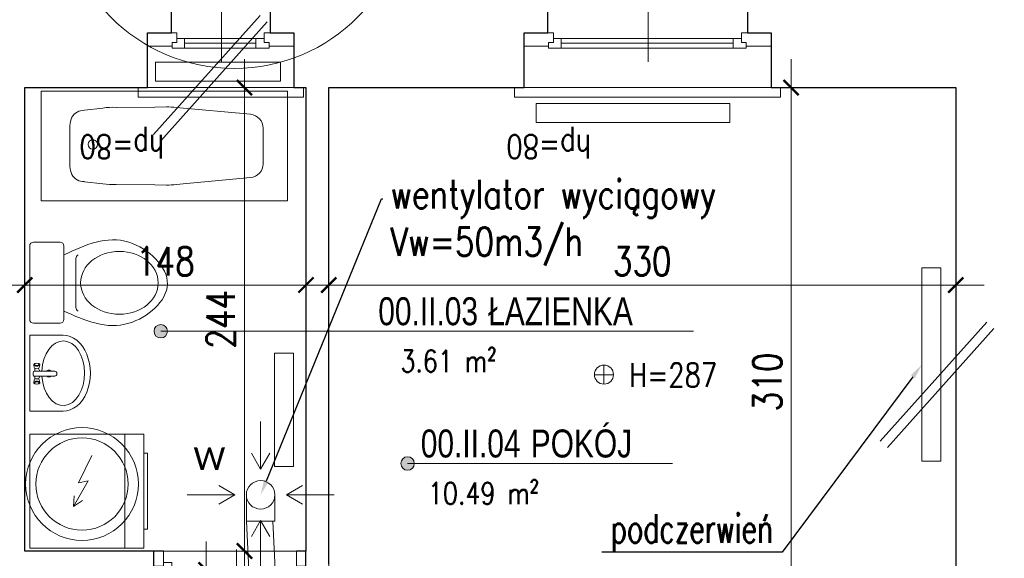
# Model space of a CAD drawing. Header units: millimetres. Extents: x 284606 to 569416, y -192995 to -95103.
# Tile 115 of 178: x 298947 to 299465, y -104061 to -103777. Entities that reach past the tile are written whole.
import ezdxf
from ezdxf import colors
from ezdxf.entities.mleader import LeaderData, LeaderLine
from ezdxf.enums import TextEntityAlignment as Align
from ezdxf.lldxf.tags import DXFTag
from ezdxf.math import Vec2, Vec3

# ---------------------------------------------------------------- set-up
doc = ezdxf.new("R2010")
doc.units = ezdxf.units.MM
doc.linetypes.add('HIDDEN', pattern=[9.525, 6.35, -3.175])
doc.layers.get('0').update_dxf_attribs({"lineweight": 0})
for name, color, linetype, lineweight in [('!STR_Elewacje 0.15', 10, 'Continuous', 15), ('!STR_Konstrukcja 0.20', 200, 'Continuous', 20), ('!STR_Konstrukcja 0.30', 64, 'Continuous', 30), ('!STR_Ocieplenie 0.05', 1, 'Continuous', 5), ('!STR_Opisy 0.09', 8, 'Continuous', 9), ('!STR_Przerywana 0.09', 8, 'HIDDEN', 9), ('!STR_Stolarka drzwiowa', 30, 'Continuous', 15), ('!STR_Stolarka okienna', 72, 'Continuous', 15), ('!STR_Wymiarowanie', 254, 'Continuous', 9)]:
    doc.layers.add(name, color=color, linetype=linetype, lineweight=lineweight)
doc.layers.add('!STR_Obrysy pomieszczeń', color=215, linetype='Continuous', lineweight=9, plot=False)
doc.layers.add('!STR_Wentylacja', color=7, linetype='Continuous', lineweight=15, true_color=0x3399ff)
doc.layers.add('EKO Wyposażenie', color=7, linetype='Continuous', lineweight=5, true_color=0x919191)
doc.styles.add('AB_Arial', font='NirmalaS.ttf')
doc.styles.add('EKO 1-10', font='romans.shx', dxfattribs={"width": 0.8, "height": 15})
doc.styles.add('EKO 1-5', font='romans.shx', dxfattribs={"width": 0.8, "height": 10})
doc.styles.add('j-romans', font='romans.shx', dxfattribs={"width": 0.7})
doc.styles.get("Standard").update_dxf_attribs({"font": 'calibri.ttf'})
tags = doc.linetypes.add('DASH', pattern=[15, 10, -5]).pattern_tags.tags
tags[6:7] = [DXFTag(74, 4), DXFTag(75, 0), DXFTag(340, '0'), DXFTag(46, 0.0), DXFTag(50, 0.0), DXFTag(44, 0.0), DXFTag(45, 0.0)]
tags[4:5] = [DXFTag(74, 4), DXFTag(75, 0), DXFTag(340, '0'), DXFTag(46, 0.0), DXFTag(50, 0.0), DXFTag(44, 0.0), DXFTag(45, 0.0)]
doc.dimstyles.new('EKO wymiar 1-10', dxfattribs={"dimtxt": 15, "dimasz": 8, "dimexe": 15, "dimexo": 15, "dimgap": 5, "dimtad": 1, "dimdec": 0, "dimtxsty": 'EKO 1-10', "dimblk": 'ARCHTICK', "dimcen": 10, "dimdle": 15, "dimclrd": 256, "dimclre": 256, "dimclrt": 256, "dimazin": 2, "dimtfac": 1, "dimtdec": 0, "dimtmove": 2, "dimatfit": 3, "dimldrblk": 'ARCHTICK', "dimfxl": 15, "dimfxlon": 1, "dimlwd": -1, "dimlwe": -1, "dimarcsym": 0})

# ---------------------------------------------------------------- blocks, each defined once
blk = doc.blocks.new('*U164')
at = {"layer": '!STR_Opisy 0.09', "linetype": 'Continuous'}
blk.add_line((0, 32.11), (0, -89.22), dxfattribs=at)
at = {"layer": '!STR_Opisy 0.09', "linetype": 'Continuous', "style": 'EKO 1-5', "width": 0.8}
blk.add_attdef('SZER', text='', height=12.5, rotation=270, dxfattribs=at).set_placement((0, 0), align=Align.BOTTOM_CENTER)
at = {"layer": '!STR_Opisy 0.09', "ltscale": 0.7, "style": 'EKO 1-5', "width": 0.8}
blk.add_attdef('WYS', text='', height=12.5, rotation=270, dxfattribs=at).set_placement((-10.53, 0), align=Align.MIDDLE_CENTER)
at = {"layer": '!STR_Opisy 0.09', "linetype": 'Continuous', "style": 'EKO 1-5', "width": 0.8}
blk.add_attdef('HP=', (30.1, -127.68), '', height=12.5, rotation=180, dxfattribs=at)
blk = doc.blocks.new('*U103')
for p, q in [((-2.13, 79.94), (-181.88, 70.34)), ((2.13, 0.06), (-2.13, 79.94)), ((-181.88, 70.34), (-177.61, -9.55)), ((-56.24, 65.26), (-84.32, 64)), ((-32.86, 64.38), (-46.34, 65.29)), ((-99.85, 62.8), (-153.94, 54.97)), ((-92.99, 63.65), (-84.32, 64)), ((-20.77, 38.89), (-21.57, 53.76)), ((-162.64, 44.36), (-161.95, 31.35)), ((-20.77, 38.89), (-19.98, 24.02)), ((-161.25, 18.34), (-161.95, 31.35)), ((-96.85, 6.69), (-151.47, 8.71)), ((-53.23, 8.9), (-81.28, 7.15)), ((-30.08, 12.26), (-43.38, 9.91)), ((-177.61, -9.55), (2.13, 0.06)), ((-89.95, 6.58), (-81.28, 7.15))]:
    blk.add_line(p, q)
blk.add_circle((-37.66, 39.13), 3.43)
for centre, radius, start, end in [((-51.09, 13.21), 52.3, 84.78524, 95.65302), ((-91.26, 21.29), 42.39, 92.34181, 101.68614), ((-32.05, 54.13), 10.27, 33.03484, 94.54846), ((-38.84, 51.65), 17.4, 6.97748, 27.69222), ((-152.48, 44.9), 10.17, 98.23906, 183.05821), ((-37.38, 24.28), 17.4, 338.42497, 359.13898), ((-151.09, 18.88), 10.17, 183.05823, 267.87739), ((-30.36, 22.53), 10.27, 271.56797, 333.08279), ((-53.65, 61.19), 52.3, 270.46346, 281.33124), ((-92.74, 48.88), 42.39, 264.43034, 273.77466)]:
    blk.add_arc(centre, radius, start, end)
blk = doc.blocks.new('*U174')
at = {"layer": '!STR_Konstrukcja 0.20', "linetype": 'Continuous', "lineweight": 15}
for points in [[(8.12, 45.81), (0.62, 45.81), (0.62, 53.31), (67.62, 53.31), (67.62, 45.81), (60.12, 45.81)], [(-4.38, 0.81), (-9.38, 0.81), (-9.38, -4.19), (77.62, -4.19), (77.62, 0.81), (72.62, 0.81)]]:
    blk.add_lwpolyline(points, dxfattribs=at)
at = {"layer": '!STR_Konstrukcja 0.30', "ltscale": 2}
for points in [[(-4.38, 0.81), (-4.38, 29.68), (8.12, 29.68), (8.12, 45.81)], [(60.12, 45.81), (60.12, 29.68), (72.62, 29.68), (72.62, 0.81)]]:
    blk.add_lwpolyline(points, dxfattribs=at)
at = {"layer": '!STR_Przerywana 0.09', "ltscale": 2}
for points in [[(8.12, 45.81), (60.12, 45.81)], [(-4.38, 0.81), (72.62, 0.81)]]:
    blk.add_lwpolyline(points, dxfattribs=at)
at = {"layer": '!STR_Stolarka okienna', "ltscale": 0.3}
for points in [[(-4.38, 22.64), (-4.38, 29.68), (11.02, 29.68), (11.02, 24.55), (8.52, 24.55), (8.52, 22.64), (-4.38, 22.64)], [(59.55, 21.56), (59.55, 24.55), (57.05, 24.55), (57.05, 26.7), (11.02, 26.7), (11.02, 24.55), (8.52, 24.55), (8.52, 21.56), (59.55, 21.56)], [(15.12, 26.7), (15.12, 21.56)], [(52.62, 21.56), (52.62, 26.7)], [(72.62, 22.64), (72.62, 29.68), (57.05, 29.68), (57.05, 24.55), (59.55, 24.55), (59.55, 22.64), (72.62, 22.64)], [(52.62, 24.13), (15.12, 24.13)]]:
    blk.add_lwpolyline(points, dxfattribs=at)
blk = doc.blocks.new('*U101')
for p, q in [((30, 30), (30, -30)), ((30, 30), (90, 30)), ((80, 30), (80, -30)), ((90, 30), (90, -30)), ((30, -30), (90, -30))]:
    blk.add_line(p, q)
blk.add_lwpolyline([(90, -20), (92, -20), (92, 20), (90, 20)])
blk = doc.blocks.new('*U102')
for p, q in [((19.33, 0), (-19.33, 0)), ((-21.33, -16.02), (-21.33, -2)), ((21.33, -16.02), (21.33, -2)), ((-19.33, -18.02), (19.33, -18.02)), ((13.09, -24.36), (-12.8, -24.36))]:
    blk.add_line(p, q)
for centre, start, end in [((-19.33, -2), 90, 180), ((19.33, -2), 360, 90), ((-19.33, -16.02), 180, 270), ((19.33, -16.02), 270, 360), ((-12.8, -26.36), 90, 154.5293), ((13.09, -26.36), 24.5682, 90)]:
    blk.add_arc(centre, 2, start, end)
blk.add_ellipse((0.08, -47.22), major_axis=(0, -20.4), ratio=0.810803)
blk.add_open_spline([(14.91, -18.02), (20.03, -29.22), (28.87, -49.72), (0.74, -82.83), (-29.38, -50.17), (-19.96, -29.25), (-14.6, -18)], degree=3, knots=[1.212901, 1.212901, 1.212901, 1.212901, 36.090844, 64.924591, 94.904253, 129.876154, 129.876154, 129.876154, 129.876154])
blk = doc.blocks.new('*U118')
at = {"linetype": 'Continuous'}
for p, q in [((31.26, 0), (-31.26, 0)), ((31.26, -27.61), (31.26, 0)), ((-31.26, -27.61), (-31.26, 0)), ((-5.46, -3.78), (-7.65, -3.37)), ((-5.46, -7.88), (-7.65, -8.29)), ((-4.84, -4.25), (-2.4, -4.25)), ((-4.76, -7.26), (-2.4, -8.46)), ((-2.4, -20.62), (-2.4, -3.98)), ((-1.2, -2.78), (0.45, -2.78)), ((1.65, -3.98), (1.65, -20.62)), ((1.65, -4.25), (4.09, -4.25)), ((1.65, -8.46), (4.01, -7.26)), ((4.71, -3.78), (6.9, -3.37)), ((4.71, -7.88), (6.9, -8.29)), ((-0.15, -22.42), (-0.6, -22.42))]:
    blk.add_line(p, q, dxfattribs=at)
for centre, radius, start, end in [((-1.2, -3.98), 1.2, 90, 180), ((0.45, -3.98), 1.2, 0, 90), ((-0.25, -15.93), 2.89, 138.16349, 221.83651), ((-0.25, -15.93), 2.89, 311.19619, 48.80381), ((-0.6, -20.62), 1.8, 180, 270), ((-0.15, -20.62), 1.8, 270, 0)]:
    blk.add_arc(centre, radius, start, end, dxfattribs=at)
blk.add_ellipse((-8.05, -5.83), major_axis=(0, -2.05), ratio=0.476554, dxfattribs=at)
for centre, major_axis, ratio, start_param, end_param in [((-7.76, -5.83), (0, -2.47), 0.476554, 5.436764, 10.271199), ((-5.46, -5.83), (0, -2.05), 0.476554, 0, 3.141593), ((0, -27.61), (-26.57, 0), 0.662269, 4.803016, 10.93344), ((0, -27.61), (-31.26, 0), 0.713042, 0, 3.141593)]:
    blk.add_ellipse(centre, major_axis=major_axis, ratio=ratio, start_param=start_param, end_param=end_param, dxfattribs=at)
at = {"linetype": 'Continuous', "extrusion": (3.22359e-14, 3.55849e-14, -1)}
for centre, major_axis, start_param, end_param in [((4.71, -5.83), (0, -2.05), 0, 3.141593), ((7, -5.83), (0, -2.47), 5.436764, 10.271199)]:
    blk.add_ellipse(centre, major_axis=major_axis, ratio=0.476554, start_param=start_param, end_param=end_param, dxfattribs=at)
blk.add_ellipse((7.3, -5.83), major_axis=(0, -2.05), ratio=0.476554, dxfattribs=at)
blk = doc.blocks.new('*U171')
at = {"layer": '!STR_Opisy 0.09', "linetype": 'Continuous'}
blk.add_line((38.49, 6.91), (38.49, -57.31), dxfattribs=at)
at = {"layer": '!STR_Stolarka drzwiowa'}
for points in [[(-5, 6.2), (0, 6.2), (0, -1.8), (-5, -1.8)], [(70, 6.2), (75, 6.2), (75, -1.8), (70, -1.8)], [(0, 0), (0, -70), (4.38, -70), (4.38, 0)]]:
    blk.add_lwpolyline(points, close=True, dxfattribs=at)
blk.add_arc((0, 0), 70, 270, 0, dxfattribs=at)
at = {"layer": '!STR_Opisy 0.09', "linetype": 'Continuous', "style": 'EKO 1-10', "width": 0.8}
blk.add_attdef('SZER', text='', height=12.5, rotation=90, dxfattribs=at).set_placement((38.49, -25.2), align=Align.BOTTOM_CENTER)
at = {"layer": '!STR_Opisy 0.09', "ltscale": 0.7, "style": 'EKO 1-10', "width": 0.8}
blk.add_attdef('WYS', text='', height=12.5, rotation=90, dxfattribs=at).set_placement((49.01, -25.2), align=Align.MIDDLE_CENTER)
blk = doc.blocks.new('_ArchTick')
at = {"color": 0, "linetype": 'ByBlock', "const_width": 0.15}
blk.add_lwpolyline([(-0.5, -0.5), (0.5, 0.5)], dxfattribs=at)
blk = doc.blocks.new('*D671')
at = {"layer": '!STR_Wymiarowanie', "ltscale": 1.5, "transparency": 16777216}
for p, q in [((298949.23, -103901.66), (298949.23, -103931.66)), ((299097.23, -103901.66), (299097.23, -103931.66)), ((298934.23, -103916.66), (299112.23, -103916.66))]:
    blk.add_line(p, q, dxfattribs=at)
at = {"layer": 'Defpoints', "color": 0, "ltscale": 1.5, "transparency": 16777216}
for p in [(298949.23, -103812.69), (299097.23, -103812.69), (299097.23, -103916.66)]:
    blk.add_point(p, dxfattribs=at)
at = {"layer": '!STR_Wymiarowanie', "ltscale": 1.5, "transparency": 16777216, "xscale": 8, "yscale": 8, "zscale": 8, "rotation": 180}
blk.add_blockref('_ArchTick', (298949.23, -103916.66), dxfattribs=at)
at = {"layer": '!STR_Wymiarowanie', "ltscale": 1.5, "transparency": 16777216, "xscale": 8, "yscale": 8, "zscale": 8}
blk.add_blockref('_ArchTick', (299097.23, -103916.66), dxfattribs=at)
at = {"layer": '!STR_Wymiarowanie', "ltscale": 1.5, "transparency": 16777216, "insert": (299023.23, -103904.16), "char_height": 15, "attachment_point": 5, "style": 'EKO 1-10'}
blk.add_mtext('148', dxfattribs=at)
blk = doc.blocks.new('*D672')
at = {"layer": '!STR_Wymiarowanie', "ltscale": 1.5, "transparency": 16777216}
for p, q in [((299109.23, -103901.66), (299109.23, -103931.66)), ((299439.23, -103901.66), (299439.23, -103931.66)), ((299094.23, -103916.66), (299454.23, -103916.66))]:
    blk.add_line(p, q, dxfattribs=at)
at = {"layer": 'Defpoints', "color": 0, "ltscale": 1.5, "transparency": 16777216}
for p in [(299109.23, -103812.69), (299439.23, -103812.75), (299439.23, -103916.66)]:
    blk.add_point(p, dxfattribs=at)
at = {"layer": '!STR_Wymiarowanie', "ltscale": 1.5, "transparency": 16777216, "xscale": 8, "yscale": 8, "zscale": 8, "rotation": 180}
blk.add_blockref('_ArchTick', (299109.23, -103916.66), dxfattribs=at)
at = {"layer": '!STR_Wymiarowanie', "ltscale": 1.5, "transparency": 16777216, "xscale": 8, "yscale": 8, "zscale": 8}
blk.add_blockref('_ArchTick', (299439.23, -103916.66), dxfattribs=at)
at = {"layer": '!STR_Wymiarowanie', "ltscale": 1.5, "transparency": 16777216, "insert": (299274.23, -103904.16), "char_height": 15, "attachment_point": 5, "style": 'EKO 1-10'}
blk.add_mtext('330', dxfattribs=at)
blk = doc.blocks.new('*D673')
at = {"layer": '!STR_Wymiarowanie', "ltscale": 1.5, "transparency": 16777216}
for p, q in [((299352.61, -103797.69), (299352.61, -104137.69)), ((299367.61, -103812.69), (299337.61, -103812.69)), ((299367.61, -104122.69), (299337.61, -104122.69))]:
    blk.add_line(p, q, dxfattribs=at)
at = {"layer": 'Defpoints', "color": 0, "ltscale": 1.5, "transparency": 16777216}
for p in [(299439.23, -103812.69), (299352.61, -104122.69), (299439.17, -104122.69)]:
    blk.add_point(p, dxfattribs=at)
at = {"layer": '!STR_Wymiarowanie', "ltscale": 1.5, "transparency": 16777216, "xscale": 8, "yscale": 8, "zscale": 8}
for p, rotation in [((299352.61, -103812.69), 90), ((299352.61, -104122.69), 270)]:
    blk.add_blockref('_ArchTick', p, dxfattribs=dict(at, rotation=rotation))
at = {"layer": '!STR_Wymiarowanie', "ltscale": 1.5, "transparency": 16777216, "insert": (299340.11, -103967.69), "char_height": 15, "attachment_point": 5, "rotation": 90, "style": 'EKO 1-10'}
blk.add_mtext('310', dxfattribs=at)
blk = doc.blocks.new('*D676')
at = {"layer": '!STR_Wymiarowanie', "ltscale": 1.5, "transparency": 16777216}
for p, q in [((299064.87, -103797.69), (299064.87, -104071.69)), ((299078.39, -103812.69), (299049.87, -103812.69)), ((299079.87, -104056.69), (299049.87, -104056.69))]:
    blk.add_line(p, q, dxfattribs=at)
at = {"layer": 'Defpoints', "color": 0, "ltscale": 1.5, "transparency": 16777216}
for p in [(299093.39, -103812.69), (299064.87, -104056.69), (299097.23, -104056.69)]:
    blk.add_point(p, dxfattribs=at)
at = {"layer": '!STR_Wymiarowanie', "ltscale": 1.5, "transparency": 16777216, "xscale": 8, "yscale": 8, "zscale": 8}
for p, rotation in [((299064.87, -103812.69), 90), ((299064.87, -104056.69), 270)]:
    blk.add_blockref('_ArchTick', p, dxfattribs=dict(at, rotation=rotation))
at = {"layer": '!STR_Wymiarowanie', "ltscale": 1.5, "transparency": 16777216, "insert": (299052.37, -103934.69), "char_height": 15, "attachment_point": 5, "rotation": 90, "style": 'EKO 1-10'}
blk.add_mtext('244', dxfattribs=at)
blk = doc.blocks.new('*D677')
at = {"layer": '!STR_Wymiarowanie', "ltscale": 1.5, "transparency": 16777216}
for p, q in [((299044.68, -104051.69), (299044.68, -104338.69)), ((299029.68, -104066.69), (299059.68, -104066.69)), ((299029.68, -104323.69), (299059.68, -104323.69))]:
    blk.add_line(p, q, dxfattribs=at)
at = {"layer": 'Defpoints', "color": 0, "ltscale": 1.5, "transparency": 16777216}
for p in [(298949.23, -104066.69), (298949.23, -104323.69), (299044.68, -104323.69)]:
    blk.add_point(p, dxfattribs=at)
at = {"layer": '!STR_Wymiarowanie', "ltscale": 1.5, "transparency": 16777216, "xscale": 8, "yscale": 8, "zscale": 8}
for p, rotation in [((299044.68, -104066.69), 90), ((299044.68, -104323.69), 270)]:
    blk.add_blockref('_ArchTick', p, dxfattribs=dict(at, rotation=rotation))
at = {"layer": '!STR_Wymiarowanie', "ltscale": 1.5, "transparency": 16777216, "insert": (299032.18, -104195.19), "char_height": 15, "attachment_point": 5, "rotation": 90, "style": 'EKO 1-10'}
blk.add_mtext('257', dxfattribs=at)
blk = doc.blocks.new('*U195')
at = {"layer": '!STR_Konstrukcja 0.20', "linetype": 'Continuous', "lineweight": 15}
for points in [[(8.12, 45.81), (0.62, 45.81), (0.62, 53.31), (120.62, 53.31), (120.62, 45.81), (113.12, 45.81)], [(-4.38, 0.81), (-9.38, 0.81), (-9.38, -4.19), (130.62, -4.19), (130.62, 0.81), (125.62, 0.81)]]:
    blk.add_lwpolyline(points, dxfattribs=at)
at = {"layer": '!STR_Konstrukcja 0.30', "ltscale": 2}
for points in [[(-4.38, 0.81), (-4.38, 29.68), (8.12, 29.68), (8.12, 45.81)], [(113.12, 45.81), (113.12, 29.68), (125.62, 29.68), (125.62, 0.81)]]:
    blk.add_lwpolyline(points, dxfattribs=at)
at = {"layer": '!STR_Przerywana 0.09', "ltscale": 2}
for points in [[(8.12, 45.81), (113.12, 45.81)], [(-4.38, 0.81), (125.62, 0.81)]]:
    blk.add_lwpolyline(points, dxfattribs=at)
at = {"layer": '!STR_Stolarka okienna', "ltscale": 0.3}
for points in [[(-4.38, 22.64), (-4.38, 29.68), (11.02, 29.68), (11.02, 24.55), (8.52, 24.55), (8.52, 22.64), (-4.38, 22.64)], [(112.55, 21.56), (112.55, 24.55), (110.05, 24.55), (110.05, 26.7), (11.02, 26.7), (11.02, 24.55), (8.52, 24.55), (8.52, 21.56), (112.55, 21.56)], [(15.12, 26.7), (15.12, 21.56)], [(105.62, 21.56), (105.62, 26.7)], [(125.62, 22.64), (125.62, 29.68), (110.05, 29.68), (110.05, 24.55), (112.55, 24.55), (112.55, 22.64), (125.62, 22.64)], [(105.62, 24.13), (15.12, 24.13)]]:
    blk.add_lwpolyline(points, dxfattribs=at)
blk = doc.blocks.new('wysokosc2')
at = {"ltscale": 2}
for points in [[(-5.06, 0.04), (5.03, 0.04)], [(0, 5.1), (0, -5.1)]]:
    blk.add_lwpolyline(points, dxfattribs=at)
blk.add_circle((0, 0), 5.03, dxfattribs=at)
at = {"ltscale": 2, "style": 'EKO 1-5', "width": 0.8}
blk.add_attdef('WYS', (13.29, -6.01), '', height=12.5, dxfattribs=at)
blk = doc.blocks.new('*D723')
at = {"layer": '!STR_Wymiarowanie', "ltscale": 1.5, "transparency": 16777216}
for p, q in [((297578.89, -103532.37), (297578.89, -103502.37)), ((299484.23, -103532.37), (299484.23, -103502.37)), ((297563.89, -103517.37), (299499.23, -103517.37))]:
    blk.add_line(p, q, dxfattribs=at)
at = {"layer": 'Defpoints', "color": 0, "ltscale": 1.5, "transparency": 16777216}
for p in [(299484.23, -103517.37), (299484.23, -103767.77), (297578.89, -103851.69)]:
    blk.add_point(p, dxfattribs=at)
at = {"layer": '!STR_Wymiarowanie', "ltscale": 1.5, "transparency": 16777216, "xscale": 8, "yscale": 8, "zscale": 8, "rotation": 180}
blk.add_blockref('_ArchTick', (297578.89, -103517.37), dxfattribs=at)
at = {"layer": '!STR_Wymiarowanie', "ltscale": 1.5, "transparency": 16777216, "xscale": 8, "yscale": 8, "zscale": 8}
blk.add_blockref('_ArchTick', (299484.23, -103517.37), dxfattribs=at)
at = {"layer": '!STR_Wymiarowanie', "ltscale": 1.5, "transparency": 16777216, "insert": (298531.56, -103504.87), "char_height": 15, "attachment_point": 5, "style": 'EKO 1-10'}
blk.add_mtext('1905', dxfattribs=at)
blk = doc.blocks.new('*U506')
at = {"ltscale": 0.3}
blk.add_hatch(color=256, dxfattribs=at).paths.add_polyline_path([(-0.91, 50, 1), (6.82, 50, 1)])
at = {"ltscale": 1.5}
blk.add_line((17.59, 50), (154.57, 50), dxfattribs=at)
at = {"ltscale": 0.3}
blk.add_lwpolyline([(17.59, 50), (2.95, 50)], dxfattribs=at)
blk.add_circle((2.95, 50), 3.86, dxfattribs=at)
at = {"ltscale": 1.5, "width": 0.8}
for tag, p, height, style in [('NR_POM.', (10.51, 53.45), 16, 'AB_Arial'), ('NAZWA_POMIESZCZENIA', (66.91, 53.45), 16, 'AB_Arial'), ('POSADZKA', (9.08, 4), 12.5, 'EKO 1-5')]:
    blk.add_attdef(tag, p, '', height=height, rotation=0, dxfattribs=dict(at, style=style))
at = {"ltscale": 1.5, "style": 'EKO 1-5', "width": 0.8}
blk.add_attdef('POWIERZCHNIA', text='', height=12.5, rotation=0, dxfattribs=at).set_placement((78.06, 22.91), align=Align.BOTTOM_RIGHT)
blk = doc.blocks.new('*U514')
at = {"ltscale": 0.3}
blk.add_hatch(color=256, dxfattribs=at).paths.add_polyline_path([(-117.8, 50, 1), (-110.07, 50, 1)])
at = {"ltscale": 1.5}
blk.add_line((17.59, 50), (190.81, 50), dxfattribs=at)
at = {"ltscale": 0.3}
blk.add_lwpolyline([(17.59, 50), (2.95, 50)], dxfattribs=at)
blk.add_circle((-113.93, 50), 3.86, dxfattribs=at)
at = {"ltscale": 1.5, "width": 0.8}
for tag, p, height, style in [('NR_POM.', (10.51, 53.45), 16, 'AB_Arial'), ('NAZWA_POMIESZCZENIA', (66.91, 53.45), 16, 'AB_Arial'), ('POSADZKA', (9.08, 4), 12.5, 'EKO 1-5')]:
    blk.add_attdef(tag, p, '', height=height, rotation=0, dxfattribs=dict(at, style=style))
at = {"ltscale": 1.5, "style": 'EKO 1-5', "width": 0.8}
blk.add_attdef('POWIERZCHNIA', text='', height=12.5, rotation=0, dxfattribs=at).set_placement((78.06, 22.91), align=Align.BOTTOM_RIGHT)
blk = doc.blocks.new('nowy bojler ele.')
at = {"color": 62, "true_color": 0x8cb620}
for p, q in [((5.2, 14.99), (-1.92, 0.65)), ((3.18, 1.7), (-4.47, -11.91)), ((-1.92, 0.65), (3.18, 1.7)), ((-4.47, -11.91), (-4.07, -6.25)), ((-4.47, -11.91), (0.19, -8.66))]:
    blk.add_line(p, q, dxfattribs=at)
for radius in [29.7, 24.3]:
    blk.add_circle((0, 0), radius, dxfattribs=at)

msp = doc.modelspace()

# ---------------------------------------------------------------- linework, layer by layer
at = {"layer": '!STR_Elewacje 0.15', "ltscale": 1.5}
for points in [[(299018.03, -103799.39), (299083.82, -103799.39), (299083.82, -103809.39), (299018.03, -103809.39)], [(299431.48, -103907.52), (299431.48, -104009.46), (299421.48, -104009.46), (299421.48, -103907.52)]]:
    msp.add_lwpolyline(points, close=True, dxfattribs=at)
at = {"layer": '!STR_Konstrukcja 0.30', "ltscale": 1.5}
for p, q in [((299017.23, -104066.69), (299017.23, -104056.69)), ((299097.23, -104066.69), (299097.23, -104056.69))]:
    msp.add_line(p, q, dxfattribs=at)
for points in [[(299017.23, -104056.69), (298949.23, -104056.69), (298949.23, -103812.69), (299013.89, -103812.69)], [(299090.89, -103812.69), (299097.23, -103812.69), (299097.23, -104056.69)], [(299109.23, -104063.69), (299109.23, -103812.69), (299212.06, -103812.69)], [(299342.06, -103812.69), (299439.23, -103812.69), (299439.23, -104122.69), (299439.17, -104122.69)]]:
    msp.add_lwpolyline(points, dxfattribs=at)
at = {"layer": '!STR_Obrysy pomieszczeń', "ltscale": 0.3}
for points in [[(298949.23, -103812.69), (299097.23, -103812.69), (299097.23, -104056.69), (298949.23, -104056.69)], [(299109.23, -104153.69), (299194.23, -104153.69), (299194.23, -104122.69), (299439.23, -104122.69), (299439.23, -103812.69), (299109.23, -103812.69)]]:
    msp.add_lwpolyline(points, close=True, dxfattribs=at)
at = {"layer": '!STR_Obrysy pomieszczeń', "ltscale": 1.5}
msp.add_circle((299059.49, -103710.79), 91.82, dxfattribs=at)
at = {"layer": '!STR_Ocieplenie 0.05', "color": 1, "ltscale": 1.5, "true_color": 0xf00000}
for points in [[(299017.04, -103837.46), (299073.13, -103774.84)], [(299020.77, -103840.8), (299076.85, -103778.18)], [(299399.55, -103998.78), (299455.64, -103936.16)], [(299403.27, -104002.11), (299459.36, -103939.5)]]:
    msp.add_lwpolyline(points, dxfattribs=at)
at = {"layer": '!STR_Opisy 0.09'}
msp.add_line((299020.8, -103940.99), (299135.08, -103940.99), dxfattribs=at)
at = {"layer": '!STR_Przerywana 0.09', "ltscale": 1.5}
for p, q in [((299097.23, -104056.69), (299017.23, -104056.69)), ((299097.39, -104056.69), (299017.39, -104056.69))]:
    msp.add_line(p, q, dxfattribs=at)
at = {"layer": '!STR_Wentylacja', "ltscale": 1.5, "transparency": 33554472}
msp.add_line((299080.87, -104040.97), (299065.87, -104040.97), dxfattribs=at)
for points in [[(299073.37, -103988.47), (299073.37, -104013.53), (299078.23, -104005.11), (299073.37, -104013.53), (299068.51, -104005.11)], [(299034.72, -104027.12), (299059.78, -104027.12), (299051.36, -104031.98), (299059.78, -104027.12), (299051.36, -104022.25)], [(299112.02, -104027.12), (299086.95, -104027.12), (299095.37, -104031.98), (299086.95, -104027.12), (299095.37, -104022.25)], [(299065.87, -104040.97), (299065.87, -104027.12)], [(299080.87, -104040.97), (299080.87, -104027.12)], [(299073.37, -104065.76), (299073.37, -104040.7), (299078.23, -104049.12), (299073.37, -104040.7), (299068.51, -104049.12)]]:
    msp.add_lwpolyline(points, dxfattribs=at)
at = {"layer": '!STR_Wentylacja', "linetype": 'DASH', "ltscale": 1.5}
msp.add_lwpolyline([(299065.87, -104040.97), (299079.87, -104040.97), (299093.99, -104334.44), (299079.99, -104334.44)], close=True, dxfattribs=at)
at = {"layer": '!STR_Wentylacja', "ltscale": 1.5, "transparency": 33554472}
msp.add_circle((299073.37, -104027.12), 7.5, dxfattribs=at)
at = {"color": 62, "true_color": 0xa3d425}
for points in [[(299218.4, -103821.02), (299320.34, -103821.02), (299320.34, -103831.02), (299218.4, -103831.02)], [(299090.6, -103952.49), (299090.6, -104012.15), (299080.6, -104012.15), (299080.6, -103952.49)]]:
    msp.add_lwpolyline(points, close=True, dxfattribs=at)

# ---------------------------------------------------------------- block references
at = {"layer": '!STR_Konstrukcja 0.30', "ltscale": 1.5}
ref = msp.add_blockref('*U164', (299052.72, -103709.94), dxfattribs=dict(at, xscale=-1))
ref.add_attrib('SZER', '52', dxfattribs={"layer": '!STR_Opisy 0.09', "linetype": 'Continuous', "height": 12.5, "rotation": 90, "style": 'EKO 1-5', "width": 0.8}).set_placement((299052.72, -103709.94), align=Align.BOTTOM_CENTER)
ref.add_attrib('WYS', '170', dxfattribs={"layer": '!STR_Opisy 0.09', "ltscale": 0.7, "height": 12.5, "rotation": 90, "style": 'EKO 1-5', "width": 0.8}).set_placement((299063.25, -103709.94), align=Align.MIDDLE_CENTER)
ref.add_attrib('HP=', 'hp=80', (299022.63, -103837.62), dxfattribs={"layer": '!STR_Opisy 0.09', "linetype": 'Continuous', "height": 12.5, "rotation": 180, "style": 'EKO 1-5', "width": 0.8})
ref = msp.add_blockref('*U164', (299277.39, -103709.94), dxfattribs=dict(at, xscale=-1))
ref.add_attrib('SZER', '105', dxfattribs={"layer": '!STR_Opisy 0.09', "linetype": 'Continuous', "height": 12.5, "rotation": 90, "style": 'EKO 1-5', "width": 0.8}).set_placement((299277.39, -103709.94), align=Align.BOTTOM_CENTER)
ref.add_attrib('WYS', '170', dxfattribs={"layer": '!STR_Opisy 0.09', "ltscale": 0.7, "height": 12.5, "rotation": 90, "style": 'EKO 1-5', "width": 0.8}).set_placement((299287.92, -103709.94), align=Align.MIDDLE_CENTER)
ref.add_attrib('HP=', 'hp=80', (299247.3, -103837.62), dxfattribs={"layer": '!STR_Opisy 0.09', "linetype": 'Continuous', "height": 12.5, "rotation": 180, "style": 'EKO 1-5', "width": 0.8})
for name, p in [('*U174', (299018.27, -103813.5)), ('*U195', (299216.44, -103813.5))]:
    msp.add_blockref(name, p, dxfattribs=at)
at = {"layer": '!STR_Opisy 0.09'}
ref = msp.add_blockref('*U514', (299125.62, -103986.99), dxfattribs=dict(at, xscale=0.9199999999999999, yscale=0.9199999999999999, zscale=0.9199999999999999))
ref.add_attrib('NAZWA_POM', 'ŁAZIENKA', (299193.16, -103937.82), dxfattribs={"layer": '0', "ltscale": 1.5, "height": 14.72, "rotation": 0, "style": 'AB_Arial', "width": 0.8})
ref.add_attrib('NUMER_POM', '00.II.03', (299135.29, -103937.82), dxfattribs={"layer": '0', "ltscale": 1.5, "height": 14.72, "rotation": 0, "style": 'AB_Arial', "width": 0.8})
ref.add_attrib('R-SURF', '3.61 m²', dxfattribs={"layer": '0', "ltscale": 1.5, "height": 11.5, "rotation": 0, "style": 'EKO 1-5', "width": 0.8}).set_placement((299197.43, -103965.91), align=Align.BOTTOM_RIGHT)
ref = msp.add_blockref('wysokosc2', (299254.08, -103963.82), dxfattribs=dict(at, xscale=-1, rotation=180))
ref.add_attrib('WYS', 'H=287', (299267.37, -103970.31), dxfattribs={"layer": '0', "ltscale": 2, "height": 12.5, "style": 'EKO 1-5', "width": 0.8})
ref = msp.add_blockref('*U506', (299148, -104056.61), dxfattribs=dict(at, xscale=0.9199999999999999, yscale=0.9199999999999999, zscale=0.9199999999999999))
ref.add_attrib('NAZWA_POM', 'POKÓJ', (299215.54, -104007.44), dxfattribs={"layer": '0', "ltscale": 1.5, "height": 14.72, "rotation": 0, "style": 'AB_Arial', "width": 0.8})
ref.add_attrib('NUMER_POM', '00.II.04', (299157.67, -104007.44), dxfattribs={"layer": '0', "ltscale": 1.5, "height": 14.72, "rotation": 0, "style": 'AB_Arial', "width": 0.8})
ref.add_attrib('R-SURF', '10.49 m²', dxfattribs={"layer": '0', "ltscale": 1.5, "height": 11.5, "rotation": 0, "style": 'EKO 1-5', "width": 0.8}).set_placement((299219.81, -104035.53), align=Align.BOTTOM_RIGHT)
at = {"layer": '!STR_Stolarka drzwiowa', "ltscale": 0.3}
msp.add_blockref('*U171', (299022.23, -104062.81), dxfattribs=at).add_auto_attribs({'WYS': '200', 'SZER': '70'})
at = {"layer": '!STR_Wymiarowanie'}
msp.add_blockref('nowy bojler ele.', (298979.37, -104021.42), dxfattribs=at)
at = {"layer": 'EKO Wyposażenie'}
for name, p, xscale, yscale, zscale, rotation in [('*U103', (298959.47, -103872.21), -0.7200000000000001, 0.7200000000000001, 0.7200000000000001, 3.058229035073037), ('*U118', (298951.82, -103963.09), 0.6398441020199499, 0.6398441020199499, 0.6398441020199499, 89.99999999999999)]:
    msp.add_blockref(name, p, dxfattribs=dict(at, xscale=xscale, yscale=yscale, zscale=zscale, rotation=rotation))
at = {"layer": 'EKO Wyposażenie', "xscale": -1}
for name, p, rotation in [('*U102', (298951.82, -103915.44), 90), ('*U101', (298921.82, -104025.15), 180)]:
    msp.add_blockref(name, p, dxfattribs=dict(at, rotation=rotation))

# ---------------------------------------------------------------- texts
at = {"layer": '!STR_Wentylacja', "ltscale": 1.5, "transparency": 33554472, "insert": (299038.09, -104002.12), "char_height": 12, "attachment_point": 1}
msp.add_mtext('W', dxfattribs=at)

# ---------------------------------------------------------------- dimensions: what is measured, and where the dimension line sits
at = {"layer": '!STR_Wymiarowanie', "ltscale": 1.5}
for base, p1, p2, picture, middle in [((299484.23, -103517.37), (297578.89, -103851.69), (299484.23, -103767.77), '*D723', (298531.56, -103504.87)), ((299097.23, -103916.66), (298949.23, -103812.69), (299097.23, -103812.69), '*D671', (299023.23, -103904.16)), ((299439.23, -103916.66), (299109.23, -103812.69), (299439.23, -103812.75), '*D672', (299274.23, -103904.16))]:
    dim = msp.add_linear_dim(base=base, p1=p1, p2=p2, dimstyle='EKO wymiar 1-10', dxfattribs=at)
    dim.commit()
    dim.dimension.update_dxf_attribs({"geometry": picture, "text_midpoint": middle})
for base, p1, p2, picture, middle in [((299064.87, -104056.69), (299093.39, -103812.69), (299097.23, -104056.69), '*D676', (299052.37, -103934.69)), ((299352.61, -104122.69), (299439.23, -103812.69), (299439.17, -104122.69), '*D673', (299340.11, -103967.69)), ((299044.68, -104323.69), (298949.23, -104066.69), (298949.23, -104323.69), '*D677', (299032.18, -104195.19))]:
    dim = msp.add_linear_dim(base=base, p1=p1, p2=p2, angle=90, dimstyle='EKO wymiar 1-10', dxfattribs=at)
    dim.commit()
    dim.dimension.update_dxf_attribs({"geometry": picture, "text_midpoint": middle})

# ---------------------------------------------------------------- leaders
at = {"layer": '!STR_Opisy 0.09', "ltscale": 0.3}
ml = msp.add_multileader_mtext('Standard', dxfattribs=at)
ml.set_content('{\\Fromans|c238;\\W0.8;wentylator wyciągowy \\PVw=50m3/h}', color=256, style='j-romans')
ml.set_leader_properties()
ml.build(insert=Vec2(0, 0))
ml.multileader.update_dxf_attribs({"text_right_attachment_type": 6, "dogleg_length": 0.36, "arrow_head_size": 8, "scale": 2})
ctx = ml.context
ctx.base_point, ctx.scale, ctx.char_height, ctx.arrow_head_size, ctx.landing_gap_size, ctx.plane_origin = Vec3(299137.75, -103871.36), 2, 15, 8, 4, Vec3(296963.4, -104301.96)
ctx.right_attachment = 6
notes = []
notes.append((ctx, [(1, (1, 1, 0), (299137.03, -103871.36), (1, 0), 0.72, [(0, [(299073.37, -104027.12)], 0, [])])]))
ctx.mtext.insert, ctx.mtext.flow_direction = Vec3(299141.75, -103861.36), 5
ml = msp.add_multileader_mtext('Standard', dxfattribs=at)
ml.set_content('podczerwień ', color=256, style='j-romans')
ml.set_leader_properties()
ml.build(insert=Vec2(0, 0))
ml.multileader.update_dxf_attribs({"text_right_attachment_type": 6, "dogleg_length": 0.36, "arrow_head_size": 8, "scale": 2})
ctx = ml.context
ctx.base_point, ctx.scale, ctx.char_height, ctx.arrow_head_size, ctx.landing_gap_size, ctx.plane_origin = Vec3(299248.17, -104047.36), 2, 15, 8, 4, Vec3(309750.01, -88673.63)
ctx.right_attachment, ctx.text_align_type = 6, 2
notes.append((ctx, [(1, (1, 1, 0), (299347.89, -104057.36), (-1, 0), 0.72, [(0, [(299421.48, -103958.49)], 0, [])])]))
ctx.mtext.insert, ctx.mtext.alignment, ctx.mtext.flow_direction = Vec3(299343.17, -104037.36), 3, 5
for ctx, leaders in notes:
    for number, flags, end, landing, length, lines in leaders:
        leader = LeaderData()
        leader.index, (leader.has_last_leader_line, leader.has_dogleg_vector, leader.attachment_direction) = number, flags
        leader.last_leader_point, leader.dogleg_vector, leader.dogleg_length = Vec3(end), Vec3(landing), length
        for number, points, colour, breaks in lines:
            line = LeaderLine()
            line.index, line.vertices, line.color, line.breaks = number, Vec3.list(points), colors.encode_raw_color(colour), breaks
            leader.lines.append(line)
        ctx.leaders.append(leader)

doc.saveas('drawing.dxf')
